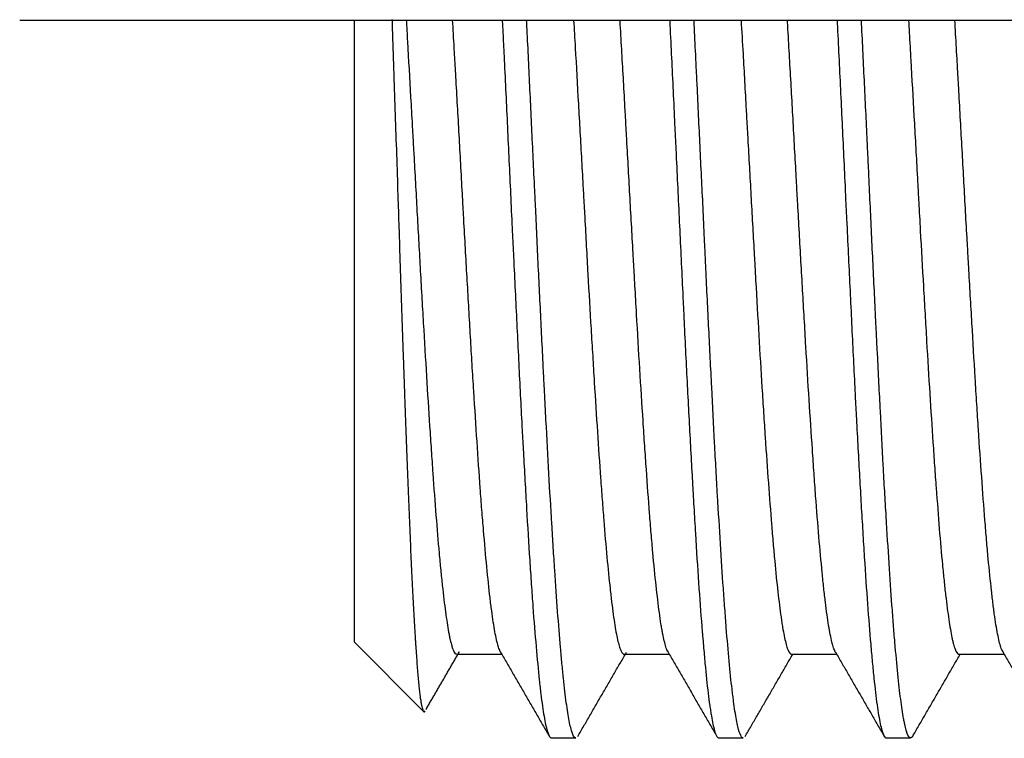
# Model space of a CAD drawing. Header units: millimetres. Extents: x 7592 to 10531, y 3981 to 6059.
# Tile 101 of 130: x 9447 to 9457, y 5519 to 5527. Entities that reach past the tile are written whole.
import ezdxf

# ---------------------------------------------------------------- set-up
doc = ezdxf.new("R2010")
doc.units = ezdxf.units.MM

msp = doc.modelspace()

# ---------------------------------------------------------------- linework, layer by layer
at = {"linetype": 'Continuous'}
for p, q in [((9446.968, 5526.846), (9467.969, 5526.846)), ((9450.466, 5520.346), (9450.466, 5526.846)), ((9450.466, 5520.346), (9451.187, 5519.625)), ((9451.536, 5520.221), (9452.008, 5520.221)), ((9453.286, 5520.221), (9453.758, 5520.221)), ((9455.036, 5520.221), (9455.508, 5520.221)), ((9456.786, 5520.221), (9457.258, 5520.221)), ((9452.526, 5519.346), (9452.781, 5519.346)), ((9454.276, 5519.346), (9454.531, 5519.346)), ((9456.026, 5519.346), (9456.281, 5519.346))]:
    msp.add_line(p, q, dxfattribs=at)
for points, knots in [([(9450.859, 5526.852), (9450.861, 5526.78), (9450.864, 5526.708), (9450.868, 5526.567), (9450.871, 5526.499), (9450.876, 5526.362), (9450.878, 5526.293), (9450.885, 5526.086), (9450.894, 5525.809), (9450.904, 5525.53), (9450.913, 5525.249), (9450.918, 5525.108), (9450.923, 5524.931), (9450.925, 5524.896), (9450.927, 5524.825), (9450.928, 5524.789), (9450.932, 5524.683), (9450.934, 5524.612), (9450.941, 5524.401), (9450.95, 5524.122), (9450.964, 5523.711), (9450.973, 5523.441), (9450.98, 5523.241), (9450.982, 5523.175), (9450.987, 5523.042), (9450.989, 5522.976), (9450.996, 5522.782), (9451.005, 5522.528), (9451.019, 5522.164), (9451.033, 5521.817), (9451.042, 5521.598), (9451.051, 5521.384), (9451.055, 5521.282), (9451.064, 5521.086), (9451.073, 5520.898), (9451.087, 5520.641), (9451.096, 5520.486), (9451.102, 5520.395), (9451.103, 5520.377), (9451.105, 5520.342), (9451.106, 5520.324), (9451.11, 5520.273), (9451.112, 5520.24), (9451.119, 5520.145), (9451.123, 5520.087), (9451.132, 5519.981), (9451.141, 5519.885), (9451.15, 5519.808), (9451.156, 5519.759), (9451.159, 5519.743), (9451.163, 5519.715), (9451.165, 5519.703), (9451.172, 5519.669), (9451.176, 5519.651), (9451.189, 5519.617), (9451.197, 5519.613), (9451.206, 5519.628)], [0, 0, 0, 0, 0.02113, 0.02113, 0.040804, 0.040804, 0.060478, 0.060478, 0.099827, 0.139175, 0.139175, 0.178524, 0.178524, 0.188361, 0.188361, 0.198198, 0.198198, 0.217872, 0.217872, 0.25722, 0.296569, 0.335917, 0.335917, 0.355591, 0.355591, 0.375266, 0.375266, 0.414614, 0.453962, 0.493311, 0.532659, 0.532659, 0.572008, 0.572008, 0.611356, 0.650704, 0.690053, 0.690053, 0.69989, 0.69989, 0.709727, 0.709727, 0.729401, 0.729401, 0.76875, 0.76875, 0.808098, 0.847446, 0.847446, 0.867121, 0.867121, 0.886795, 0.886795, 0.926143, 0.926143, 1, 1, 1, 1]), ([(9451.008, 5526.85), (9451.013, 5526.775), (9451.017, 5526.699), (9451.032, 5526.432), (9451.043, 5526.238), (9451.06, 5525.944), (9451.068, 5525.796), (9451.077, 5525.646), (9451.082, 5525.546), (9451.085, 5525.496), (9451.099, 5525.246), (9451.11, 5525.048), (9451.132, 5524.653), (9451.143, 5524.456), (9451.159, 5524.164), (9451.165, 5524.066), (9451.173, 5523.921), (9451.176, 5523.873), (9451.181, 5523.777), (9451.184, 5523.729), (9451.198, 5523.492), (9451.209, 5523.307), (9451.231, 5522.948), (9451.242, 5522.773), (9451.256, 5522.561), (9451.258, 5522.519), (9451.264, 5522.436), (9451.267, 5522.394), (9451.275, 5522.271), (9451.281, 5522.191), (9451.297, 5521.958), (9451.308, 5521.81), (9451.33, 5521.532), (9451.341, 5521.401), (9451.355, 5521.248), (9451.358, 5521.218), (9451.363, 5521.158), (9451.366, 5521.129), (9451.374, 5521.045), (9451.38, 5520.991), (9451.396, 5520.837), (9451.408, 5520.745), (9451.43, 5520.583), (9451.441, 5520.512), (9451.454, 5520.437), (9451.457, 5520.422), (9451.463, 5520.395), (9451.465, 5520.382), (9451.474, 5520.346), (9451.479, 5520.325), (9451.496, 5520.27), (9451.507, 5520.245), (9451.524, 5520.225), (9451.53, 5520.221), (9451.537, 5520.221)], [0, 0, 0, 0, 0.02505, 0.02505, 0.087675, 0.087675, 0.118988, 0.134644, 0.134644, 0.150301, 0.150301, 0.212926, 0.212926, 0.275551, 0.275551, 0.306864, 0.306864, 0.32252, 0.32252, 0.338176, 0.338176, 0.400802, 0.400802, 0.463427, 0.463427, 0.479083, 0.479083, 0.494739, 0.494739, 0.526052, 0.526052, 0.588677, 0.588677, 0.651303, 0.651303, 0.666959, 0.666959, 0.682615, 0.682615, 0.713928, 0.713928, 0.776553, 0.776553, 0.839178, 0.839178, 0.854835, 0.854835, 0.870491, 0.870491, 0.901803, 0.901803, 0.964429, 0.964429, 1, 1, 1, 1]), ([(9451.995, 5520.243), (9451.992, 5520.248), (9451.989, 5520.253), (9451.984, 5520.266), (9451.981, 5520.273), (9451.975, 5520.289), (9451.972, 5520.297), (9451.964, 5520.326), (9451.958, 5520.347), (9451.941, 5520.422), (9451.93, 5520.484), (9451.913, 5520.594), (9451.907, 5520.633), (9451.899, 5520.697), (9451.896, 5520.719), (9451.89, 5520.765), (9451.887, 5520.789), (9451.873, 5520.91), (9451.862, 5521.017), (9451.839, 5521.252), (9451.828, 5521.379), (9451.811, 5521.584), (9451.805, 5521.655), (9451.796, 5521.766), (9451.794, 5521.803), (9451.788, 5521.879), (9451.785, 5521.917), (9451.771, 5522.111), (9451.748, 5522.436), (9451.726, 5522.788), (9451.712, 5523.016), (9451.709, 5523.062), (9451.703, 5523.156), (9451.7, 5523.203), (9451.691, 5523.345), (9451.686, 5523.44), (9451.669, 5523.729), (9451.658, 5523.925), (9451.635, 5524.322), (9451.624, 5524.523), (9451.609, 5524.779), (9451.607, 5524.831), (9451.601, 5524.934), (9451.598, 5524.985), (9451.589, 5525.139), (9451.584, 5525.242), (9451.567, 5525.548), (9451.556, 5525.751), (9451.539, 5526.054), (9451.53, 5526.205), (9451.522, 5526.355), (9451.516, 5526.455), (9451.513, 5526.505), (9451.504, 5526.654), (9451.499, 5526.752), (9451.493, 5526.848)], [0, 0, 0, 0, 0.016287, 0.016287, 0.033252, 0.033252, 0.050217, 0.050217, 0.084148, 0.084148, 0.152009, 0.152009, 0.185939, 0.185939, 0.202905, 0.202905, 0.21987, 0.21987, 0.287731, 0.287731, 0.355592, 0.355592, 0.389522, 0.389522, 0.406488, 0.406488, 0.423453, 0.423453, 0.491314, 0.559175, 0.559175, 0.57614, 0.57614, 0.593105, 0.593105, 0.627036, 0.627036, 0.694897, 0.694897, 0.762758, 0.762758, 0.779723, 0.779723, 0.796688, 0.796688, 0.830619, 0.830619, 0.89848, 0.89848, 0.93241, 0.949376, 0.949376, 0.966341, 0.966341, 1, 1, 1, 1]), ([(9452.012, 5526.849), (9452.013, 5526.824), (9452.015, 5526.8), (9452.019, 5526.718), (9452.023, 5526.632), (9452.027, 5526.546), (9452.03, 5526.488), (9452.031, 5526.459), (9452.044, 5526.197), (9452.055, 5525.964), (9452.077, 5525.497), (9452.088, 5525.263), (9452.104, 5524.911), (9452.11, 5524.794), (9452.118, 5524.617), (9452.121, 5524.559), (9452.127, 5524.441), (9452.13, 5524.382), (9452.144, 5524.09), (9452.155, 5523.861), (9452.177, 5523.41), (9452.188, 5523.189), (9452.204, 5522.863), (9452.21, 5522.756), (9452.218, 5522.596), (9452.221, 5522.543), (9452.227, 5522.439), (9452.23, 5522.387), (9452.244, 5522.13), (9452.266, 5521.737), (9452.288, 5521.377), (9452.302, 5521.162), (9452.304, 5521.119), (9452.31, 5521.036), (9452.313, 5520.994), (9452.321, 5520.872), (9452.327, 5520.794), (9452.343, 5520.568), (9452.355, 5520.429), (9452.377, 5520.173), (9452.388, 5520.057), (9452.402, 5519.926), (9452.404, 5519.901), (9452.41, 5519.852), (9452.418, 5519.781), (9452.427, 5519.717), (9452.443, 5519.601), (9452.454, 5519.537), (9452.477, 5519.435), (9452.488, 5519.398), (9452.5, 5519.372), (9452.502, 5519.369), (9452.504, 5519.364), (9452.509, 5519.357), (9452.513, 5519.353), (9452.519, 5519.347), (9452.523, 5519.346), (9452.526, 5519.346)], [0, 0, 0, 0, 0.006998, 0.006998, 0.023199, 0.031299, 0.031299, 0.039399, 0.039399, 0.104199, 0.104199, 0.169, 0.169, 0.2014, 0.2014, 0.2176, 0.2176, 0.2338, 0.2338, 0.2986, 0.2986, 0.363401, 0.363401, 0.395801, 0.395801, 0.412001, 0.412001, 0.428201, 0.428201, 0.493002, 0.557802, 0.557802, 0.574002, 0.574002, 0.590202, 0.590202, 0.622603, 0.622603, 0.687403, 0.687403, 0.752203, 0.752203, 0.768403, 0.768403, 0.784604, 0.817004, 0.817004, 0.881804, 0.881804, 0.946605, 0.946605, 0.954705, 0.954705, 0.962805, 0.979005, 0.979005, 1, 1, 1, 1]), ([(9452.781, 5519.346), (9452.779, 5519.346), (9452.776, 5519.347), (9452.763, 5519.354), (9452.753, 5519.372), (9452.74, 5519.409), (9452.738, 5519.417), (9452.733, 5519.434), (9452.73, 5519.444), (9452.722, 5519.475), (9452.717, 5519.498), (9452.702, 5519.577), (9452.692, 5519.64), (9452.672, 5519.789), (9452.662, 5519.874), (9452.647, 5520.019), (9452.642, 5520.069), (9452.634, 5520.15), (9452.631, 5520.178), (9452.626, 5520.234), (9452.624, 5520.262), (9452.611, 5520.408), (9452.591, 5520.66), (9452.571, 5520.947), (9452.556, 5521.176), (9452.551, 5521.255), (9452.543, 5521.377), (9452.54, 5521.418), (9452.535, 5521.501), (9452.533, 5521.542), (9452.52, 5521.753), (9452.51, 5521.928), (9452.49, 5522.29), (9452.48, 5522.477), (9452.464, 5522.767), (9452.459, 5522.865), (9452.452, 5523.014), (9452.449, 5523.064), (9452.444, 5523.165), (9452.441, 5523.216), (9452.429, 5523.47), (9452.419, 5523.675), (9452.398, 5524.091), (9452.388, 5524.301), (9452.373, 5524.62), (9452.368, 5524.727), (9452.361, 5524.888), (9452.358, 5524.942), (9452.353, 5525.05), (9452.35, 5525.104), (9452.338, 5525.374), (9452.327, 5525.589), (9452.307, 5526.014), (9452.297, 5526.226), (9452.282, 5526.54), (9452.277, 5526.645), (9452.27, 5526.781), (9452.269, 5526.814), (9452.267, 5526.846)], [0, 0, 0, 0, 0.015604, 0.015604, 0.074705, 0.074705, 0.089481, 0.089481, 0.104256, 0.104256, 0.133807, 0.133807, 0.192908, 0.192908, 0.25201, 0.25201, 0.281561, 0.281561, 0.296336, 0.296336, 0.311112, 0.311112, 0.370213, 0.429315, 0.429315, 0.458866, 0.458866, 0.473641, 0.473641, 0.488417, 0.488417, 0.547518, 0.547518, 0.60662, 0.60662, 0.636171, 0.636171, 0.650946, 0.650946, 0.665721, 0.665721, 0.724823, 0.724823, 0.783925, 0.783925, 0.813475, 0.813475, 0.828251, 0.828251, 0.843026, 0.843026, 0.902128, 0.902128, 0.961229, 0.961229, 0.99078, 0.99078, 1, 1, 1, 1]), ([(9452.758, 5526.848), (9452.758, 5526.847), (9452.761, 5526.799), (9452.764, 5526.751), (9452.77, 5526.655), (9452.772, 5526.607), (9452.786, 5526.365), (9452.797, 5526.17), (9452.819, 5525.777), (9452.83, 5525.58), (9452.847, 5525.282), (9452.852, 5525.183), (9452.861, 5525.033), (9452.863, 5524.983), (9452.869, 5524.883), (9452.872, 5524.833), (9452.886, 5524.584), (9452.896, 5524.387), (9452.918, 5524), (9452.929, 5523.809), (9452.946, 5523.526), (9452.952, 5523.433), (9452.96, 5523.294), (9452.963, 5523.248), (9452.968, 5523.156), (9452.971, 5523.111), (9452.985, 5522.886), (9453.007, 5522.539), (9453.029, 5522.218), (9453.045, 5521.987), (9453.051, 5521.911), (9453.059, 5521.8), (9453.062, 5521.764), (9453.068, 5521.693), (9453.07, 5521.658), (9453.084, 5521.485), (9453.106, 5521.228), (9453.128, 5521.007), (9453.142, 5520.882), (9453.145, 5520.857), (9453.15, 5520.809), (9453.153, 5520.786), (9453.161, 5520.718), (9453.167, 5520.675), (9453.183, 5520.557), (9453.194, 5520.489), (9453.216, 5520.375), (9453.227, 5520.33), (9453.241, 5520.287), (9453.244, 5520.279), (9453.249, 5520.265), (9453.252, 5520.258), (9453.261, 5520.242), (9453.266, 5520.233), (9453.277, 5520.223), (9453.282, 5520.221), (9453.286, 5520.221)], [0, 0, 0, 0, 0.000251, 0.015923, 0.015923, 0.031595, 0.031595, 0.094283, 0.094283, 0.156971, 0.156971, 0.188315, 0.188315, 0.203987, 0.203987, 0.219659, 0.219659, 0.282347, 0.282347, 0.345035, 0.345035, 0.376379, 0.376379, 0.392051, 0.392051, 0.407723, 0.407723, 0.470412, 0.5331, 0.5331, 0.564444, 0.564444, 0.580116, 0.580116, 0.595788, 0.595788, 0.658476, 0.721164, 0.721164, 0.736836, 0.736836, 0.752508, 0.752508, 0.783852, 0.783852, 0.84654, 0.84654, 0.909228, 0.909228, 0.9249, 0.9249, 0.940572, 0.940572, 0.971916, 0.971916, 1, 1, 1, 1]), ([(9453.741, 5520.249), (9453.735, 5520.262), (9453.718, 5520.306), (9453.7, 5520.38), (9453.686, 5520.455), (9453.683, 5520.471), (9453.677, 5520.504), (9453.674, 5520.521), (9453.666, 5520.575), (9453.66, 5520.614), (9453.643, 5520.739), (9453.632, 5520.833), (9453.609, 5521.043), (9453.598, 5521.159), (9453.583, 5521.317), (9453.581, 5521.35), (9453.575, 5521.416), (9453.572, 5521.449), (9453.563, 5521.551), (9453.558, 5521.622), (9453.541, 5521.838), (9453.53, 5521.991), (9453.513, 5522.232), (9453.504, 5522.356), (9453.496, 5522.484), (9453.49, 5522.571), (9453.487, 5522.614), (9453.473, 5522.835), (9453.461, 5523.017), (9453.439, 5523.39), (9453.427, 5523.58), (9453.411, 5523.874), (9453.405, 5523.973), (9453.396, 5524.123), (9453.394, 5524.173), (9453.388, 5524.274), (9453.385, 5524.325), (9453.371, 5524.578), (9453.359, 5524.781), (9453.337, 5525.188), (9453.325, 5525.392), (9453.311, 5525.647), (9453.308, 5525.698), (9453.303, 5525.801), (9453.3, 5525.852), (9453.291, 5526.006), (9453.286, 5526.107), (9453.269, 5526.409), (9453.257, 5526.606), (9453.245, 5526.815), (9453.244, 5526.831), (9453.243, 5526.846)], [0, 0, 0, 0, 0.038251, 0.106557, 0.106557, 0.123634, 0.123634, 0.14071, 0.14071, 0.174863, 0.174863, 0.243169, 0.243169, 0.311475, 0.311475, 0.328552, 0.328552, 0.345628, 0.345628, 0.379781, 0.379781, 0.448087, 0.448087, 0.48224, 0.499317, 0.499317, 0.516393, 0.516393, 0.584699, 0.584699, 0.653005, 0.653005, 0.687158, 0.687158, 0.704235, 0.704235, 0.721311, 0.721311, 0.789617, 0.789617, 0.857923, 0.857923, 0.875, 0.875, 0.892076, 0.892076, 0.926229, 0.926229, 0.994536, 0.994536, 1, 1, 1, 1]), ([(9453.762, 5526.848), (9453.763, 5526.83), (9453.764, 5526.812), (9453.776, 5526.568), (9453.787, 5526.339), (9453.804, 5525.989), (9453.809, 5525.872), (9453.817, 5525.695), (9453.82, 5525.636), (9453.826, 5525.518), (9453.829, 5525.459), (9453.842, 5525.164), (9453.854, 5524.93), (9453.876, 5524.463), (9453.887, 5524.232), (9453.901, 5523.943), (9453.905, 5523.857), (9453.911, 5523.742), (9453.913, 5523.685), (9453.92, 5523.542), (9453.926, 5523.43), (9453.942, 5523.096), (9453.953, 5522.88), (9453.976, 5522.458), (9453.987, 5522.254), (9454.001, 5522.005), (9454.004, 5521.956), (9454.009, 5521.858), (9454.018, 5521.713), (9454.026, 5521.574), (9454.042, 5521.302), (9454.053, 5521.131), (9454.076, 5520.808), (9454.087, 5520.656), (9454.099, 5520.497), (9454.101, 5520.48), (9454.104, 5520.445), (9454.108, 5520.393), (9454.118, 5520.278), (9454.126, 5520.185), (9454.142, 5520.01), (9454.153, 5519.906), (9454.17, 5519.769), (9454.175, 5519.726), (9454.184, 5519.667), (9454.187, 5519.648), (9454.192, 5519.612), (9454.195, 5519.594), (9454.209, 5519.512), (9454.22, 5519.461), (9454.242, 5519.385), (9454.253, 5519.361), (9454.268, 5519.348), (9454.272, 5519.346), (9454.276, 5519.346)], [0, 0, 0, 0, 0.005181, 0.005181, 0.069948, 0.069948, 0.102332, 0.102332, 0.118524, 0.118524, 0.134715, 0.134715, 0.199482, 0.199482, 0.264249, 0.264249, 0.280441, 0.288537, 0.296633, 0.296633, 0.329016, 0.329016, 0.393783, 0.393783, 0.45855, 0.45855, 0.474742, 0.474742, 0.490933, 0.523317, 0.523317, 0.588084, 0.588084, 0.652851, 0.652851, 0.660947, 0.660947, 0.669043, 0.685234, 0.717618, 0.717618, 0.782385, 0.782385, 0.814768, 0.814768, 0.83096, 0.83096, 0.847152, 0.847152, 0.911919, 0.911919, 0.976685, 0.976685, 1, 1, 1, 1]), ([(9454.531, 5519.346), (9454.528, 5519.346), (9454.524, 5519.347), (9454.518, 5519.352), (9454.516, 5519.355), (9454.511, 5519.362), (9454.508, 5519.366), (9454.495, 5519.39), (9454.485, 5519.422), (9454.465, 5519.507), (9454.455, 5519.56), (9454.44, 5519.658), (9454.435, 5519.694), (9454.427, 5519.751), (9454.425, 5519.771), (9454.42, 5519.812), (9454.417, 5519.834), (9454.404, 5519.943), (9454.394, 5520.041), (9454.374, 5520.256), (9454.364, 5520.374), (9454.349, 5520.565), (9454.344, 5520.631), (9454.336, 5520.734), (9454.334, 5520.769), (9454.328, 5520.84), (9454.326, 5520.876), (9454.313, 5521.06), (9454.303, 5521.214), (9454.283, 5521.536), (9454.273, 5521.705), (9454.257, 5521.969), (9454.252, 5522.058), (9454.245, 5522.196), (9454.242, 5522.242), (9454.237, 5522.336), (9454.235, 5522.383), (9454.222, 5522.621), (9454.212, 5522.815), (9454.192, 5523.211), (9454.182, 5523.412), (9454.161, 5523.824), (9454.151, 5524.033), (9454.138, 5524.3), (9454.136, 5524.353), (9454.131, 5524.46), (9454.123, 5524.62), (9454.116, 5524.781), (9454.101, 5525.101), (9454.09, 5525.315), (9454.07, 5525.742), (9454.06, 5525.955), (9454.047, 5526.222), (9454.045, 5526.276), (9454.039, 5526.382), (9454.032, 5526.541), (9454.024, 5526.697), (9454.018, 5526.817), (9454.018, 5526.833), (9454.017, 5526.85)], [0, 0, 0, 0, 0.019631, 0.019631, 0.034413, 0.034413, 0.049196, 0.049196, 0.108326, 0.108326, 0.167455, 0.167455, 0.19702, 0.19702, 0.211802, 0.211802, 0.226585, 0.226585, 0.285714, 0.285714, 0.344844, 0.344844, 0.374409, 0.374409, 0.389191, 0.389191, 0.403974, 0.403974, 0.463103, 0.463103, 0.522233, 0.522233, 0.551798, 0.551798, 0.56658, 0.56658, 0.581362, 0.581362, 0.640492, 0.640492, 0.699622, 0.699622, 0.758751, 0.758751, 0.773534, 0.773534, 0.788316, 0.817881, 0.817881, 0.87701, 0.87701, 0.93614, 0.93614, 0.950922, 0.950922, 0.965705, 0.99527, 0.99527, 1, 1, 1, 1]), ([(9454.509, 5526.846), (9454.515, 5526.73), (9454.522, 5526.613), (9454.54, 5526.303), (9454.551, 5526.107), (9454.565, 5525.859), (9454.567, 5525.809), (9454.573, 5525.709), (9454.576, 5525.659), (9454.584, 5525.51), (9454.59, 5525.411), (9454.606, 5525.114), (9454.617, 5524.916), (9454.634, 5524.62), (9454.642, 5524.472), (9454.65, 5524.324), (9454.656, 5524.226), (9454.658, 5524.177), (9454.672, 5523.933), (9454.683, 5523.742), (9454.705, 5523.368), (9454.716, 5523.186), (9454.733, 5522.919), (9454.738, 5522.831), (9454.747, 5522.701), (9454.749, 5522.658), (9454.755, 5522.572), (9454.758, 5522.53), (9454.772, 5522.321), (9454.783, 5522.162), (9454.805, 5521.859), (9454.816, 5521.715), (9454.832, 5521.511), (9454.838, 5521.445), (9454.846, 5521.349), (9454.849, 5521.317), (9454.854, 5521.256), (9454.857, 5521.225), (9454.871, 5521.078), (9454.893, 5520.863), (9454.915, 5520.688), (9454.929, 5520.591), (9454.931, 5520.573), (9454.937, 5520.537), (9454.94, 5520.52), (9454.948, 5520.47), (9454.954, 5520.44), (9454.97, 5520.358), (9454.981, 5520.315), (9455.003, 5520.253), (9455.014, 5520.233), (9455.028, 5520.223), (9455.031, 5520.222), (9455.035, 5520.221), (9455.035, 5520.221), (9455.036, 5520.221)], [0, 0, 0, 0, 0.038616, 0.038616, 0.101304, 0.101304, 0.116976, 0.116976, 0.132648, 0.132648, 0.163992, 0.163992, 0.22668, 0.22668, 0.258024, 0.273696, 0.273696, 0.289368, 0.289368, 0.352056, 0.352056, 0.414744, 0.414744, 0.446088, 0.446088, 0.46176, 0.46176, 0.477432, 0.477432, 0.54012, 0.54012, 0.602808, 0.602808, 0.634152, 0.634152, 0.649824, 0.649824, 0.665496, 0.665496, 0.728184, 0.790872, 0.790872, 0.806544, 0.806544, 0.822216, 0.822216, 0.85356, 0.85356, 0.916249, 0.916249, 0.978937, 0.978937, 0.994609, 0.994609, 1, 1, 1, 1]), ([(9455.501, 5520.234), (9455.498, 5520.237), (9455.495, 5520.242), (9455.487, 5520.258), (9455.478, 5520.278), (9455.47, 5520.306), (9455.464, 5520.326), (9455.461, 5520.337), (9455.447, 5520.394), (9455.435, 5520.452), (9455.413, 5520.591), (9455.402, 5520.672), (9455.385, 5520.811), (9455.379, 5520.86), (9455.37, 5520.938), (9455.368, 5520.965), (9455.362, 5521.02), (9455.359, 5521.048), (9455.345, 5521.191), (9455.333, 5521.315), (9455.311, 5521.582), (9455.299, 5521.725), (9455.285, 5521.915), (9455.282, 5521.954), (9455.277, 5522.032), (9455.274, 5522.072), (9455.265, 5522.193), (9455.26, 5522.275), (9455.243, 5522.527), (9455.231, 5522.7), (9455.209, 5523.06), (9455.197, 5523.246), (9455.183, 5523.486), (9455.18, 5523.535), (9455.175, 5523.632), (9455.172, 5523.681), (9455.163, 5523.827), (9455.158, 5523.926), (9455.141, 5524.223), (9455.129, 5524.423), (9455.112, 5524.727), (9455.104, 5524.88), (9455.095, 5525.034), (9455.089, 5525.137), (9455.087, 5525.188), (9455.072, 5525.446), (9455.061, 5525.65), (9455.039, 5526.055), (9455.027, 5526.256), (9455.01, 5526.553), (9455.005, 5526.652), (9454.997, 5526.781), (9454.995, 5526.812), (9454.993, 5526.842)], [0, 0, 0, 0, 0.017695, 0.017695, 0.051207, 0.067963, 0.067963, 0.084719, 0.084719, 0.151743, 0.151743, 0.218767, 0.218767, 0.252279, 0.252279, 0.269035, 0.269035, 0.285791, 0.285791, 0.352815, 0.352815, 0.419839, 0.419839, 0.436595, 0.436595, 0.453351, 0.453351, 0.486864, 0.486864, 0.553888, 0.553888, 0.620912, 0.620912, 0.637668, 0.637668, 0.654424, 0.654424, 0.687936, 0.687936, 0.75496, 0.75496, 0.788472, 0.805228, 0.805228, 0.821984, 0.821984, 0.889008, 0.889008, 0.956032, 0.956032, 0.989544, 0.989544, 1, 1, 1, 1]), ([(9455.512, 5526.845), (9455.513, 5526.835), (9455.513, 5526.825), (9455.519, 5526.701), (9455.525, 5526.586), (9455.542, 5526.241), (9455.553, 5526.009), (9455.575, 5525.542), (9455.586, 5525.308), (9455.6, 5525.012), (9455.602, 5524.953), (9455.608, 5524.835), (9455.617, 5524.658), (9455.625, 5524.482), (9455.642, 5524.134), (9455.653, 5523.905), (9455.675, 5523.453), (9455.686, 5523.23), (9455.698, 5522.983), (9455.7, 5522.956), (9455.702, 5522.901), (9455.707, 5522.82), (9455.716, 5522.632), (9455.725, 5522.476), (9455.741, 5522.169), (9455.753, 5521.971), (9455.769, 5521.687), (9455.775, 5521.594), (9455.783, 5521.457), (9455.786, 5521.412), (9455.791, 5521.323), (9455.794, 5521.278), (9455.808, 5521.061), (9455.819, 5520.899), (9455.841, 5520.595), (9455.852, 5520.455), (9455.869, 5520.26), (9455.875, 5520.198), (9455.883, 5520.11), (9455.886, 5520.081), (9455.891, 5520.024), (9455.894, 5519.997), (9455.908, 5519.865), (9455.919, 5519.773), (9455.941, 5519.614), (9455.952, 5519.548), (9455.969, 5519.469), (9455.975, 5519.446), (9455.982, 5519.422), (9455.983, 5519.417), (9455.986, 5519.408), (9455.99, 5519.396), (9455.994, 5519.385), (9456.007, 5519.357), (9456.016, 5519.346), (9456.026, 5519.346)], [0, 0, 0, 0, 0.002851, 0.002851, 0.035251, 0.035251, 0.100052, 0.100052, 0.164852, 0.164852, 0.181052, 0.181052, 0.197252, 0.229652, 0.229652, 0.294453, 0.294453, 0.359253, 0.359253, 0.367353, 0.367353, 0.375453, 0.391653, 0.424054, 0.424054, 0.488854, 0.488854, 0.521254, 0.521254, 0.537454, 0.537454, 0.553654, 0.553654, 0.618455, 0.618455, 0.683255, 0.683255, 0.715655, 0.715655, 0.731855, 0.731855, 0.748056, 0.748056, 0.812856, 0.812856, 0.877656, 0.877656, 0.910056, 0.910056, 0.918157, 0.918157, 0.926257, 0.942457, 0.942457, 1, 1, 1, 1]), ([(9456.304, 5519.367), (9456.303, 5519.363), (9456.301, 5519.361), (9456.289, 5519.344), (9456.279, 5519.342), (9456.258, 5519.362), (9456.248, 5519.383), (9456.233, 5519.432), (9456.228, 5519.452), (9456.22, 5519.485), (9456.218, 5519.497), (9456.213, 5519.522), (9456.21, 5519.535), (9456.197, 5519.606), (9456.187, 5519.673), (9456.167, 5519.829), (9456.157, 5519.917), (9456.137, 5520.115), (9456.127, 5520.225), (9456.114, 5520.376), (9456.111, 5520.406), (9456.106, 5520.469), (9456.099, 5520.564), (9456.091, 5520.665), (9456.076, 5520.871), (9456.066, 5521.018), (9456.046, 5521.327), (9456.036, 5521.49), (9456.023, 5521.705), (9456.02, 5521.748), (9456.015, 5521.836), (9456.007, 5521.968), (9456, 5522.104), (9455.985, 5522.379), (9455.975, 5522.567), (9455.955, 5522.955), (9455.945, 5523.154), (9455.932, 5523.41), (9455.929, 5523.462), (9455.924, 5523.565), (9455.916, 5523.721), (9455.909, 5523.877), (9455.893, 5524.191), (9455.883, 5524.402), (9455.863, 5524.827), (9455.853, 5525.041), (9455.841, 5525.31), (9455.838, 5525.364), (9455.833, 5525.472), (9455.83, 5525.526), (9455.823, 5525.688), (9455.818, 5525.795), (9455.802, 5526.115), (9455.787, 5526.432), (9455.772, 5526.744), (9455.767, 5526.848)], [0, 0, 0, 0, 0.009955, 0.009955, 0.066516, 0.066516, 0.123077, 0.123077, 0.151357, 0.151357, 0.165498, 0.165498, 0.179638, 0.179638, 0.236199, 0.236199, 0.29276, 0.29276, 0.349321, 0.349321, 0.363462, 0.363462, 0.377602, 0.405882, 0.405882, 0.462443, 0.462443, 0.519005, 0.519005, 0.533145, 0.533145, 0.547285, 0.575566, 0.575566, 0.632127, 0.632127, 0.688688, 0.688688, 0.702828, 0.702828, 0.716968, 0.745249, 0.745249, 0.80181, 0.80181, 0.858371, 0.858371, 0.872511, 0.872511, 0.886652, 0.886652, 0.914932, 0.914932, 0.971493, 1, 1, 1, 1]), ([(9456.259, 5526.846), (9456.261, 5526.803), (9456.264, 5526.759), (9456.272, 5526.62), (9456.277, 5526.524), (9456.294, 5526.234), (9456.305, 5526.039), (9456.327, 5525.646), (9456.338, 5525.447), (9456.352, 5525.196), (9456.354, 5525.146), (9456.36, 5525.046), (9456.363, 5524.996), (9456.371, 5524.847), (9456.376, 5524.748), (9456.393, 5524.452), (9456.404, 5524.257), (9456.42, 5523.968), (9456.429, 5523.824), (9456.437, 5523.682), (9456.443, 5523.587), (9456.445, 5523.539), (9456.459, 5523.304), (9456.47, 5523.122), (9456.492, 5522.77), (9456.503, 5522.599), (9456.52, 5522.352), (9456.525, 5522.272), (9456.533, 5522.152), (9456.536, 5522.113), (9456.542, 5522.035), (9456.545, 5521.997), (9456.559, 5521.808), (9456.57, 5521.666), (9456.591, 5521.399), (9456.602, 5521.274), (9456.619, 5521.1), (9456.624, 5521.045), (9456.633, 5520.965), (9456.635, 5520.939), (9456.641, 5520.888), (9456.644, 5520.863), (9456.658, 5520.743), (9456.669, 5520.659), (9456.691, 5520.511), (9456.702, 5520.448), (9456.715, 5520.382), (9456.718, 5520.37), (9456.724, 5520.347), (9456.726, 5520.336), (9456.735, 5520.305), (9456.74, 5520.288), (9456.757, 5520.245), (9456.768, 5520.228), (9456.781, 5520.222), (9456.784, 5520.221), (9456.786, 5520.221)], [0, 0, 0, 0, 0.014293, 0.014293, 0.045637, 0.045637, 0.108325, 0.108325, 0.171013, 0.171013, 0.186685, 0.186685, 0.202357, 0.202357, 0.233701, 0.233701, 0.296389, 0.296389, 0.327733, 0.343405, 0.343405, 0.359077, 0.359077, 0.421765, 0.421765, 0.484453, 0.484453, 0.515797, 0.515797, 0.531469, 0.531469, 0.547141, 0.547141, 0.609829, 0.609829, 0.672517, 0.672517, 0.703861, 0.703861, 0.719533, 0.719533, 0.735205, 0.735205, 0.797893, 0.797893, 0.860581, 0.860581, 0.876253, 0.876253, 0.891925, 0.891925, 0.923269, 0.923269, 0.985957, 0.985957, 1, 1, 1, 1]), ([(9457.24, 5520.252), (9457.236, 5520.26), (9457.232, 5520.27), (9457.217, 5520.312), (9457.206, 5520.356), (9457.183, 5520.467), (9457.171, 5520.534), (9457.157, 5520.634), (9457.154, 5520.655), (9457.149, 5520.698), (9457.146, 5520.72), (9457.137, 5520.788), (9457.132, 5520.836), (9457.115, 5520.989), (9457.103, 5521.101), (9457.086, 5521.284), (9457.078, 5521.38), (9457.069, 5521.481), (9457.064, 5521.55), (9457.061, 5521.586), (9457.046, 5521.764), (9457.035, 5521.915), (9457.013, 5522.231), (9457.001, 5522.396), (9456.984, 5522.656), (9456.979, 5522.744), (9456.97, 5522.88), (9456.967, 5522.926), (9456.961, 5523.018), (9456.959, 5523.064), (9456.944, 5523.296), (9456.933, 5523.486), (9456.911, 5523.873), (9456.899, 5524.07), (9456.885, 5524.322), (9456.882, 5524.373), (9456.877, 5524.474), (9456.874, 5524.525), (9456.865, 5524.679), (9456.859, 5524.781), (9456.842, 5525.087), (9456.831, 5525.291), (9456.808, 5525.698), (9456.797, 5525.901), (9456.783, 5526.155), (9456.78, 5526.206), (9456.774, 5526.307), (9456.771, 5526.357), (9456.763, 5526.507), (9456.757, 5526.606), (9456.749, 5526.752), (9456.746, 5526.8), (9456.743, 5526.848)], [0, 0, 0, 0, 0.024109, 0.024109, 0.092602, 0.092602, 0.161096, 0.161096, 0.178219, 0.178219, 0.195342, 0.195342, 0.229589, 0.229589, 0.298082, 0.298082, 0.332329, 0.349452, 0.349452, 0.366575, 0.366575, 0.435068, 0.435068, 0.503561, 0.503561, 0.537808, 0.537808, 0.554931, 0.554931, 0.572055, 0.572055, 0.640548, 0.640548, 0.709041, 0.709041, 0.726164, 0.726164, 0.743288, 0.743288, 0.777534, 0.777534, 0.846027, 0.846027, 0.914521, 0.914521, 0.931644, 0.931644, 0.948767, 0.948767, 0.983014, 0.983014, 1, 1, 1, 1])]:
    msp.add_open_spline(points, degree=3, knots=knots, dxfattribs=at)
for points in [[(9451.214, 5519.642), (9451.391, 5519.947), (9451.567, 5520.251)], [(9451.991, 5520.25), (9452.249, 5519.805), (9452.507, 5519.359)], [(9452.801, 5519.361), (9453.056, 5519.802), (9453.312, 5520.243)], [(9453.737, 5520.257), (9453.997, 5519.809), (9454.256, 5519.361)], [(9457.235, 5520.262), (9457.497, 5519.809), (9457.757, 5519.359)], [(9454.551, 5519.362), (9454.8, 5519.791), (9455.049, 5520.221)], [(9455.498, 5520.239), (9455.752, 5519.799), (9456.006, 5519.361)], [(9456.301, 5519.361), (9456.55, 5519.79), (9456.799, 5520.221)]]:
    msp.add_open_spline(points, degree=2, dxfattribs=at)

doc.saveas('drawing.dxf')
